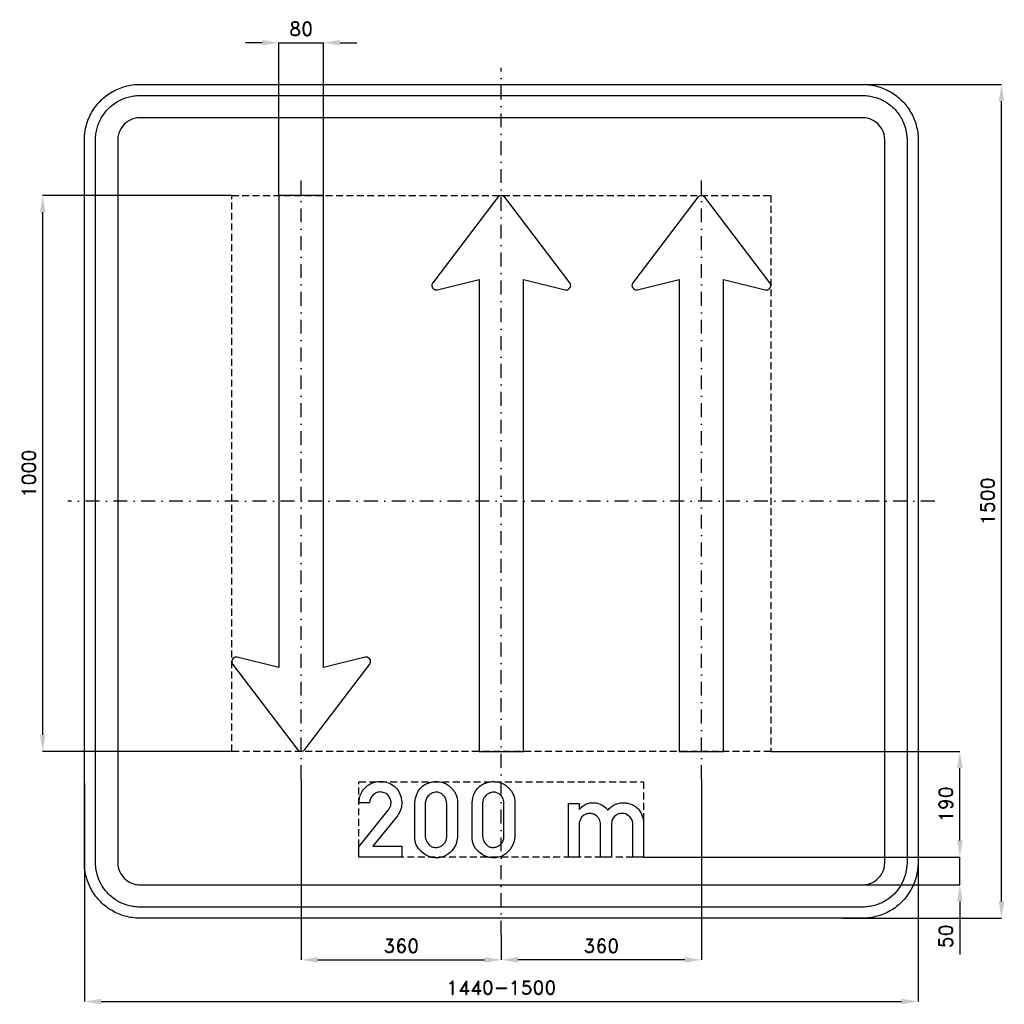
# Model space of a CAD drawing. Header units: millimetres. Extents: x -866 to 905, y -905 to 866.
import ezdxf

# ---------------------------------------------------------------- set-up
doc = ezdxf.new("R2010")
doc.units = ezdxf.units.MM
doc.header["$LTSCALE"] = 5
doc.linetypes.add('ČERCHOVANÁX2', pattern=[2, 1, -0.5, 0, -0.5])
doc.linetypes.add('ČÁRKOVANÁX2', pattern=[1.5, 1, -0.5])
doc.layers.add('Kóty', color=2, linetype='Continuous')
doc.layers.add('Značka', color=7, linetype='Continuous')
doc.styles.get("Standard").update_dxf_attribs({"font": 'romand.shx', "height": 25})
doc.dimstyles.get("Standard").update_dxf_attribs({"dimtxt": 25, "dimasz": 30, "dimexe": 0.18, "dimexo": 0.0625, "dimgap": 12.5, "dimtad": 1, "dimdec": 0, "dimzin": 0, "dimdsep": 46, "dimtxsty": 'Standard', "dimcen": 0.09, "dimadec": 0, "dimazin": 0, "dimtfac": 1, "dimtdec": 0, "dimtofl": 0, "dimtmove": 0, "dimatfit": 3, "dimfxl": 1, "dimtolj": 1, "dimtzin": 0, "dimarcsym": 0})

# ---------------------------------------------------------------- blocks, each defined once
blk = doc.blocks.new('*D0')
at = {"layer": 'Defpoints', "color": 0, "transparency": 16777216}
for p in [(-360, -500), (0, -780.0625), (0, -825)]:
    blk.add_point(p, dxfattribs=at)
at = {"layer": 'Kóty', "color": 0, "lineweight": -2, "transparency": 16777216}
for p, q in [((-360, -500.0625), (-360, -825.18)), ((0, -780.125), (0, -825.18)), ((-330, -825), (-30, -825))]:
    blk.add_line(p, q, dxfattribs=at)
at = {"layer": 'Kóty', "color": 0, "transparency": 16777216}
for points in [[(-330, -820), (-330, -830), (-360, -825)], [(-30, -820), (-30, -830), (0, -825)]]:
    blk.add_solid(points, dxfattribs=at)
at = {"layer": 'Kóty', "color": 0, "transparency": 16777216, "insert": (-180, -800), "char_height": 25, "attachment_point": 5}
blk.add_mtext('\\A1;360', dxfattribs=at)
blk = doc.blocks.new('*D1')
at = {"layer": 'Defpoints', "color": 0, "transparency": 16777216}
for p in [(360, -500), (0, -780), (0, -825)]:
    blk.add_point(p, dxfattribs=at)
at = {"layer": 'Kóty', "color": 0, "lineweight": -2, "transparency": 16777216}
for p, q in [((360, -500.0625), (360, -825.18)), ((0, -780.0625), (0, -825.18)), ((330, -825), (30, -825))]:
    blk.add_line(p, q, dxfattribs=at)
at = {"layer": 'Kóty', "color": 0, "transparency": 16777216}
for points in [[(30, -820), (30, -830), (0, -825)], [(330, -820), (330, -830), (360, -825)]]:
    blk.add_solid(points, dxfattribs=at)
at = {"layer": 'Kóty', "color": 0, "transparency": 16777216, "insert": (180, -800), "char_height": 25, "attachment_point": 5}
blk.add_mtext('\\A1;360', dxfattribs=at)
blk = doc.blocks.new('*D2')
at = {"layer": 'Defpoints', "color": 0, "transparency": 16777216}
for p in [(-750, -507.4), (750, -603.9), (750, -900)]:
    blk.add_point(p, dxfattribs=at)
at = {"layer": 'Kóty', "color": 0, "lineweight": -2, "transparency": 16777216}
for p, q in [((-750, -507.5), (-750, -900.2)), ((750, -603.9), (750, -900.2)), ((-720, -900), (720, -900))]:
    blk.add_line(p, q, dxfattribs=at)
at = {"layer": 'Kóty', "color": 0, "transparency": 16777216}
for points in [[(-720, -895), (-720, -905), (-750, -900)], [(720, -895), (720, -905), (750, -900)]]:
    blk.add_solid(points, dxfattribs=at)
at = {"layer": 'Kóty', "color": 0, "transparency": 16777216, "insert": (0, -875), "char_height": 25, "attachment_point": 5}
blk.add_mtext('\\A1;1440-1500', dxfattribs=at)
blk = doc.blocks.new('*D3')
at = {"layer": 'Defpoints', "color": 0, "transparency": 16777216}
for p in [(-825, 550), (-484.79, 550), (-484.79, -450)]:
    blk.add_point(p, dxfattribs=at)
at = {"layer": 'Kóty', "color": 0, "lineweight": -2, "transparency": 16777216}
for p, q in [((-484.8525, 550), (-825.18, 550)), ((-825, -420), (-825, 520)), ((-484.8525, -450), (-825.18, -450))]:
    blk.add_line(p, q, dxfattribs=at)
at = {"layer": 'Kóty', "color": 0, "transparency": 16777216}
for points in [[(-830, 520), (-820, 520), (-825, 550)], [(-830, -420), (-820, -420), (-825, -450)]]:
    blk.add_solid(points, dxfattribs=at)
at = {"layer": 'Kóty', "color": 0, "transparency": 16777216, "insert": (-850, 50), "char_height": 25, "attachment_point": 5, "rotation": 90}
blk.add_mtext('\\A1;1000', dxfattribs=at)
blk = doc.blocks.new('*D4')
at = {"layer": 'Defpoints', "color": 0, "transparency": 16777216}
for p in [(256, -640), (589.2, -690), (825, -690)]:
    blk.add_point(p, dxfattribs=at)
at = {"layer": 'Kóty', "color": 0, "lineweight": -2, "transparency": 16777216}
for p, q in [((825, -610), (825, -580)), ((256.1, -640), (825.2, -640)), ((589.2, -690), (825.2, -690)), ((825, -720), (825, -815.5))]:
    blk.add_line(p, q, dxfattribs=at)
at = {"layer": 'Kóty', "color": 0, "transparency": 16777216}
for points in [[(820, -610), (830, -610), (825, -640)], [(820, -720), (830, -720), (825, -690)]]:
    blk.add_solid(points, dxfattribs=at)
at = {"layer": 'Kóty', "color": 0, "transparency": 16777216, "insert": (800, -782.7), "char_height": 25, "attachment_point": 5, "rotation": 90}
blk.add_mtext('\\A1;50', dxfattribs=at)
blk = doc.blocks.new('*D5')
at = {"layer": 'Defpoints', "color": 0, "transparency": 16777216}
for p in [(484.79, -450), (825, -450), (256.03, -640)]:
    blk.add_point(p, dxfattribs=at)
at = {"layer": 'Kóty', "color": 0, "lineweight": -2, "transparency": 16777216}
for p, q in [((484.8525, -450), (825.18, -450)), ((825, -610), (825, -480)), ((256.0925, -640), (825.18, -640))]:
    blk.add_line(p, q, dxfattribs=at)
at = {"layer": 'Kóty', "color": 0, "transparency": 16777216}
for points in [[(820, -480), (830, -480), (825, -450)], [(820, -610), (830, -610), (825, -640)]]:
    blk.add_solid(points, dxfattribs=at)
at = {"layer": 'Kóty', "color": 0, "transparency": 16777216, "insert": (800, -545), "char_height": 25, "attachment_point": 5, "rotation": 90}
blk.add_mtext('\\A1;190', dxfattribs=at)
blk = doc.blocks.new('*D6')
at = {"layer": 'Defpoints', "color": 0, "transparency": 16777216}
for p in [(609.8, 750), (900, 750), (613.8, -750)]:
    blk.add_point(p, dxfattribs=at)
at = {"layer": 'Kóty', "color": 0, "lineweight": -2, "transparency": 16777216}
for p, q in [((609.8, 750), (900.2, 750)), ((900, -720), (900, 720)), ((613.8, -750), (900.2, -750))]:
    blk.add_line(p, q, dxfattribs=at)
at = {"layer": 'Kóty', "color": 0, "transparency": 16777216}
for points in [[(895, 720), (905, 720), (900, 750)], [(895, -720), (905, -720), (900, -750)]]:
    blk.add_solid(points, dxfattribs=at)
at = {"layer": 'Kóty', "color": 0, "transparency": 16777216, "insert": (875, 0), "char_height": 25, "attachment_point": 5, "rotation": 90}
blk.add_mtext('\\A1;1500', dxfattribs=at)
blk = doc.blocks.new('*D7')
at = {"layer": 'Defpoints', "color": 0, "transparency": 16777216}
for p in [(-320, 825), (-400, 550), (-320, 550)]:
    blk.add_point(p, dxfattribs=at)
at = {"layer": 'Kóty', "color": 0, "lineweight": -2, "transparency": 16777216}
for p, q in [((-430, 825), (-460, 825)), ((-400, 550.0625), (-400, 825.18)), ((-320, 550.0625), (-320, 825.18)), ((-290, 825), (-260, 825))]:
    blk.add_line(p, q, dxfattribs=at)
at = {"layer": 'Kóty', "color": 0, "transparency": 16777216}
for points in [[(-430, 830), (-430, 820), (-400, 825)], [(-290, 830), (-290, 820), (-320, 825)]]:
    blk.add_solid(points, dxfattribs=at)
at = {"layer": 'Kóty', "color": 0, "transparency": 16777216, "insert": (-360, 850), "char_height": 25, "attachment_point": 5}
blk.add_mtext('\\A1;80', dxfattribs=at)

msp = doc.modelspace()

# ---------------------------------------------------------------- linework, layer by layer
at = {"layer": 'Kóty'}
for points in [[(-400, 825), (-320, 825)], [(825, -690), (825, -640)]]:
    msp.add_lwpolyline(points, dxfattribs=at)
at = {"layer": 'Značka', "color": 6, "linetype": 'ČERCHOVANÁX2', "ltscale": 5}
for points in [[(0, -780), (0, 780)], [(-360, -500), (-360, 600)], [(360, -500), (360, 600)], [(780, 0), (-780, 0)]]:
    msp.add_lwpolyline(points, dxfattribs=at)
at = {"layer": 'Značka', "color": 5}
for points in [[(-650, -750), (-650.39, -749.9988), (-650.79, -749.9969, -0.032183), (-663.7, -749.0925, -0.0354395), (-676.39, -746.4557, -0.036257), (-688.66, -742.3068, -0.0344302), (-700.23, -736.4713, -0.0337135), (-711, -729.2849, -0.034097), (-720.71, -720.7107, -0.0342145), (-729.29, -711.0064, -0.0342268), (-736.47, -700.2266, -0.0340428), (-742.27, -688.6512, -0.0334252), (-746.46, -676.3873, -0.0341747), (-749.14, -663.6918, -0.0367361), (-750, -650.785), (-750, -650.393), (-750, -650), (-750, 650), (-750, 650.39), (-750, 650.79, -0.0321975), (-749.09, 663.7, -0.0354674), (-746.46, 676.39, -0.0363203), (-742.31, 688.66, -0.0344709), (-736.47, 700.23, -0.0337211), (-729.29, 711, -0.0340992), (-720.71, 720.71, -0.0342018), (-711.01, 729.29, -0.0342246), (-700.23, 736.47, -0.0340515), (-688.65, 742.27, -0.0334153), (-676.39, 746.46, -0.0341236), (-663.69, 749.14, -0.0367442), (-650.79, 750), (-650.39, 750), (-650, 750), (650, 750), (650.39, 750), (650.79, 750, -0.0321821), (663.7, 749.09, -0.0354474), (676.39, 746.46, -0.0362719), (688.66, 742.31, -0.0344334), (700.23, 736.47, -0.0337229), (711, 729.28, -0.0340912), (720.71, 720.71, -0.0342207), (729.29, 711.01, -0.0342246), (736.47, 700.23, -0.0340384), (742.27, 688.65, -0.0334249), (746.46, 676.39, -0.034173), (749.14, 663.69, -0.0367364), (750, 650.79), (750, 650.39), (750, 650), (750, -650), (750, -650.393), (750, -650.785), (749.09, -663.6978), (746.46, -676.3873), (742.31, -688.6591), (736.47, -700.2266), (729.28, -711.0042, -0.0341063), (720.71, -720.7107, -0.0342027), (711.01, -729.2931, -0.034227), (700.23, -736.4713, -0.0340442), (688.65, -742.2651, -0.0334113), (676.39, -746.4557, -0.0341218), (663.69, -749.1355, -0.0367434), (650.79, -749.9969), (650.39, -749.9989), (650, -750), (-650, -750)], [(-650, -730), (-650.31, -729.9991), (-650.63, -729.9975, -0.0321839), (-660.96, -729.274, -0.035448), (-671.11, -727.1646, -0.0362817), (-680.93, -723.8454, -0.0344216), (-690.18, -719.1771, -0.0337453), (-698.8, -713.4279, -0.0341022), (-706.57, -706.5685, -0.034186), (-713.43, -698.8051, -0.0342028), (-719.18, -690.1812), (-723.81, -680.921), (-727.16, -671.1098), (-729.31, -660.9534), (-730, -650.628), (-730, -650.314), (-730, -650), (-730, 650), (-730, 650.31), (-730, 650.63, -0.0321794), (-729.27, 660.96, -0.0354889), (-727.16, 671.11, -0.0362814), (-723.85, 680.93, -0.0344198), (-719.18, 690.18, -0.033728), (-713.43, 698.8, -0.0340731), (-706.57, 706.57, -0.0342387), (-698.81, 713.43, -0.0341991), (-690.18, 719.18, -0.0340344), (-680.92, 723.81, -0.0334143), (-671.11, 727.16, -0.0341236), (-660.95, 729.31, -0.0367402), (-650.63, 730), (-650.31, 730), (-650, 730), (650, 730), (650.31, 730), (650.63, 730, -0.032183), (660.96, 729.27, -0.0354467), (671.11, 727.16, -0.0362744), (680.93, 723.85, -0.0344144), (690.18, 719.18, -0.033745), (698.8, 713.43, -0.0340968), (706.57, 706.57, -0.0341871), (713.43, 698.81, -0.0342063), (719.18, 690.18), (723.81, 680.92), (727.16, 671.11), (729.31, 660.95), (730, 650.63), (730, 650.31), (730, 650), (730, -650), (730, -650.314), (730, -650.628), (729.27, -660.9582), (727.16, -671.1098), (723.85, -680.9273), (719.18, -690.1812), (713.43, -698.8034), (706.57, -706.5685), (698.81, -713.4345, -0.0342057), (690.18, -719.1771, -0.0340314), (680.92, -723.8121, -0.0334215), (671.11, -727.1646, -0.0341218), (660.95, -729.3084, -0.0367439), (650.63, -729.9975), (650.31, -729.9991), (650, -730), (-650, -730)], [(-650, -690), (650, -690), (650.16, -689.9995), (650.31, -689.9988, 0.0321848), (655.48, -689.637, 0.0354594), (660.55, -688.5823, 0.0362767), (665.46, -686.9227), (670.09, -684.5885), (674.4, -681.714), (678.28, -678.2843), (681.72, -674.4026), (684.59, -670.0906), (686.91, -665.4605), (688.58, -660.5549), (689.65, -655.4767), (690, -650.314), (690, -650.157), (690, -650), (690, 650), (690, 650.16), (690, 650.31), (689.64, 655.48), (688.58, 660.55), (686.92, 665.46), (684.59, 670.09), (681.71, 674.4), (678.28, 678.28), (674.4, 681.72), (670.09, 684.59), (665.46, 686.91, 0.0334086), (660.55, 688.58, 0.0341855), (655.48, 689.65, 0.0367465), (650.31, 690), (650.16, 690), (650, 690), (-650, 690), (-650.16, 690), (-650.31, 690, 0.0321848), (-655.48, 689.64, 0.0354579), (-660.55, 688.58, 0.0362712), (-665.46, 686.92, 0.0343823), (-670.09, 684.59, 0.0336505), (-674.4, 681.71), (-678.28, 678.28), (-681.72, 674.4), (-684.59, 670.09), (-686.91, 665.46), (-688.58, 660.55), (-689.65, 655.48), (-690, 650.31), (-690, 650.16), (-690, 650), (-690, -650), (-690, -650.157), (-690, -650.314), (-689.64, -655.4791), (-688.58, -660.5549), (-686.92, -665.4636), (-684.59, -670.0906), (-681.71, -674.4017), (-678.28, -678.2843), (-674.4, -681.7172), (-670.09, -684.5885), (-665.46, -686.9061, 0.0334044), (-660.55, -688.5823, 0.0341611), (-655.48, -689.6542, 0.0367494), (-650.31, -689.9988), (-650.16, -689.9996), (-650, -690)], [(-320, 550), (-400, 550), (-400, -275.21), (-400, -299.21), (-474.96, -280.66), (-475.35, -280.58), (-475.74, -280.51, 0.0524344), (-477.31, -280.43, 0.0527412), (-478.87, -280.68), (-480.7, -281.38), (-482.3, -282.54), (-483.58, -284.03), (-484.44, -285.8), (-484.86, -287.72), (-484.79, -289.68), (-484.4, -291.22), (-483.7, -292.62), (-483.48, -292.95), (-483.25, -293.27), (-366.37, -446.85), (-366.13, -447.13), (-365.89, -447.41), (-364.81, -448.42), (-363.55, -449.17), (-361.83, -449.73), (-360, -450), (-358.18, -449.71), (-356.45, -449.17), (-355.18, -448.41), (-354.11, -447.41), (-353.87, -447.13), (-353.63, -446.85), (-236.75, -293.27), (-236.52, -292.95), (-236.3, -292.62), (-235.6, -291.21), (-235.21, -289.68), (-235.13, -287.72), (-235.56, -285.8), (-236.42, -284.03), (-237.7, -282.54), (-239.3, -281.39), (-241.13, -280.68), (-242.69, -280.42, 0.0574541), (-244.26, -280.51), (-244.65, -280.58), (-245.04, -280.66), (-320, -299.21), (-320, 550)], [(-40, -450), (40, -450), (40, 375.21), (40, 399.21), (114.96, 380.66), (115.35, 380.58), (115.74, 380.51, 0.0524344), (117.31, 380.43, 0.0527412), (118.87, 380.68), (120.7, 381.38), (122.3, 382.54), (123.58, 384.03), (124.44, 385.8), (124.86, 387.72), (124.79, 389.68), (124.4, 391.22), (123.7, 392.62), (123.48, 392.95), (123.25, 393.27), (6.37, 546.85), (6.13, 547.13), (5.89, 547.41), (4.81, 548.42), (3.55, 549.17), (1.83, 549.73), (0, 550), (-1.82, 549.71), (-3.55, 549.17), (-4.82, 548.41), (-5.89, 547.41), (-6.13, 547.13), (-6.37, 546.85), (-123.25, 393.27), (-123.48, 392.95), (-123.7, 392.62), (-124.4, 391.21), (-124.79, 389.68), (-124.87, 387.72), (-124.44, 385.8), (-123.58, 384.03), (-122.3, 382.54), (-120.7, 381.39), (-118.87, 380.68), (-117.31, 380.42, 0.0574541), (-115.74, 380.51), (-115.35, 380.58), (-114.96, 380.66), (-40, 399.21), (-40, -450)], [(320, -450), (400, -450), (400, 375.21), (400, 399.21), (474.96, 380.66), (475.35, 380.58), (475.74, 380.51), (477.31, 380.43, 0.0527412), (478.87, 380.68), (480.7, 381.38), (482.3, 382.54), (483.58, 384.03), (484.44, 385.8), (484.86, 387.72), (484.79, 389.68), (484.4, 391.22), (483.7, 392.62), (483.48, 392.95), (483.25, 393.27), (366.37, 546.85), (366.13, 547.13), (365.89, 547.41), (364.81, 548.42), (363.55, 549.17), (361.83, 549.73), (360, 550), (358.18, 549.71), (356.45, 549.17), (355.18, 548.41), (354.11, 547.41), (353.87, 547.13), (353.63, 546.85), (236.75, 393.27), (236.52, 392.95), (236.3, 392.62), (235.6, 391.21), (235.21, 389.68), (235.13, 387.72), (235.56, 385.8), (236.42, 384.03), (237.7, 382.54), (239.3, 381.39), (241.13, 380.68), (242.69, 380.42, 0.0574541), (244.26, 380.51), (244.65, 380.58), (245.04, 380.66), (320, 399.21), (320, -450)], [(-256.03, -640), (-256.03, -621.958), (-203.22, -555.498), (-202.45, -554.521), (-201.71, -553.516), (-198.85, -547.512), (-198.22, -540.887), (-199.61, -534.894), (-203.01, -529.694, 0.0982346), (-208.99, -525.033, 0.106106), (-216.25, -523.098, 0.106167), (-223.63, -524.027, 0.0999685), (-230.11, -527.837), (-234.15, -532.512), (-236.31, -538.159), (-236.64, -540.244), (-236.82, -542.35), (-256.03, -542.35), (-255.98, -540.535), (-255.89, -538.722), (-254.29, -530.616), (-250.83, -523.042, -0.0720932), (-244.4, -514.743, -0.0721515), (-235.92, -508.614, -0.0614748), (-227.77, -505.261, -0.0599347), (-219.03, -503.959, -0.0830637), (-206.56, -505.412, -0.0870209), (-195.24, -510.92, -0.0877339), (-186.16, -519.658, -0.0878147), (-180.63, -530.903), (-178.91, -540.504), (-179.73, -550.253), (-181.84, -557.506), (-185.48, -564.034), (-186.2, -565.02), (-186.94, -565.989), (-230.8, -620.734), (-178.97, -620.734), (-178.97, -640), (-256.03, -640)], [(-155.34, -544.094), (-155.35, -542.884), (-155.34, -541.675), (-154.46, -534.293), (-152.12, -527.162, -0.079491), (-145.92, -516.976, -0.0890461), (-136.81, -509.43, -0.0598101), (-129.83, -506.201, -0.0520107), (-122.29, -504.592, -0.0620122), (-112.46, -504.58, -0.0645235), (-102.96, -507.011, -0.0554083), (-95.61, -510.687), (-89.25, -515.884), (-84.57, -521.502), (-81.19, -527.964), (-79.46, -533.51), (-78.77, -539.256), (-78.74, -541.268), (-78.77, -543.278), (-78.77, -602.116), (-78.76, -603.325), (-78.77, -604.534), (-79.68, -611.531), (-81.99, -618.245), (-87.02, -626.695, -0.0659673), (-94.08, -633.545, -0.0610506), (-101.69, -638.187, -0.0641507), (-110.2, -640.802, -0.0696644), (-119.99, -641.323, -0.0674445), (-129.55, -639.198, -0.0568173), (-137.26, -635.548), (-144.06, -630.325), (-149.21, -624.754), (-152.92, -618.245), (-154.72, -612.326), (-155.34, -606.152), (-155.37, -604.131), (-155.34, -602.116), (-155.34, -544.094)], [(-52.33, -544.094), (-52.34, -542.884), (-52.33, -541.675), (-51.45, -534.293), (-49.11, -527.162, -0.079491), (-42.91, -516.976, -0.0890461), (-33.8, -509.43, -0.0598101), (-26.82, -506.201, -0.0520107), (-19.29, -504.592, -0.0620122), (-9.46, -504.58, -0.0645235), (0.05, -507.011, -0.0554083), (7.4, -510.687), (13.76, -515.884), (18.43, -521.502), (21.82, -527.964), (23.54, -533.51), (24.24, -539.256), (24.27, -541.268), (24.24, -543.278), (24.24, -602.116), (24.25, -603.325), (24.24, -604.534), (23.33, -611.531), (21.02, -618.245), (15.99, -626.695, -0.0659673), (8.92, -633.545, -0.0610506), (1.31, -638.187, -0.0641507), (-7.19, -640.802, -0.0696644), (-16.98, -641.323, -0.0674445), (-26.54, -639.198, -0.0568173), (-34.25, -635.548), (-41.06, -630.325), (-46.2, -624.754), (-49.91, -618.245), (-51.71, -612.326), (-52.33, -606.152), (-52.36, -604.131), (-52.33, -602.116), (-52.33, -544.094)], [(-136.81, -544.094), (-136.81, -602.116), (-136.82, -602.925), (-136.81, -603.733), (-135.86, -608.731), (-133.59, -613.408), (-129.76, -618.217, 0.0947302), (-124.71, -621.466, 0.108418), (-117.96, -622.799, 0.0875481), (-111.02, -621.466, 0.0781598), (-105.53, -618.612), (-101.34, -614.209), (-99.38, -610.531), (-98.36, -606.503), (-98.17, -604.314), (-98.12, -602.116), (-98.12, -544.094), (-98.25, -542.184), (-98.46, -540.283), (-99.73, -535.533), (-102.14, -531.198), (-106.72, -526.589, 0.0979295), (-112.62, -523.942, 0.0998364), (-119.19, -523.529, 0.0883358), (-125.51, -525.545, 0.0742349), (-130.17, -528.708), (-133.66, -533.055), (-135.4, -536.706), (-136.39, -540.62), (-136.63, -542.354), (-136.81, -544.094)], [(-33.8, -544.094), (-33.8, -602.116), (-33.81, -602.925), (-33.8, -603.733), (-32.85, -608.731), (-30.58, -613.408), (-26.75, -618.217, 0.0947302), (-21.71, -621.466, 0.108418), (-14.95, -622.799, 0.0875481), (-8.01, -621.466, 0.0781598), (-2.52, -618.612), (1.67, -614.209), (3.63, -610.531), (4.65, -606.503), (4.84, -604.314), (4.89, -602.116), (4.89, -544.094), (4.76, -542.184), (4.55, -540.283), (3.27, -535.533), (0.86, -531.198), (-3.72, -526.589, 0.0979295), (-9.61, -523.942, 0.0998364), (-16.18, -523.529, 0.0883358), (-22.51, -525.545, 0.0742349), (-27.16, -528.708), (-30.65, -533.055), (-32.39, -536.706), (-33.38, -540.62), (-33.62, -542.354), (-33.8, -544.094)], [(120.66, -639.986), (120.66, -543.517), (140.04, -543.517), (140.04, -554.261), (141.1, -553.087), (142.18, -551.941), (147.45, -547.642), (153.54, -544.558, -0.0497381), (159.36, -542.826, -0.0499281), (165.4, -542.28, -0.0446089), (170.78, -542.705, -0.0453626), (175.99, -544.08), (180.77, -546.2), (185.18, -549.03), (187.6, -550.943), (189.78, -553.108), (190.8, -554.331), (191.78, -555.597), (192.92, -554.243), (194.11, -552.925, -0.0720718), (201.34, -547.269, -0.0664649), (209.88, -543.756), (214.59, -542.683, -0.0358416), (219.38, -542.294, -0.0505108), (226.27, -542.853, -0.0496102), (232.97, -544.783, -0.0682931), (241.4, -549.328, -0.0733211), (248.21, -556.005), (252.23, -562.357), (254.83, -569.406), (255.46, -571.997), (255.86, -574.623), (255.96, -575.81), (256.03, -577), (256.03, -639.986), (236.66, -639.986), (236.66, -580.895), (236.64, -580.171), (236.61, -579.447), (236, -575.843), (234.68, -572.416), (232, -568.307), (228.33, -565.047), (223.5, -562.565, 0.0743145), (218.16, -561.587, 0.0807313), (212.29, -562.172, 0.0807337), (206.88, -564.583), (202.99, -567.785), (200.2, -571.923), (198.88, -575.415), (198.16, -579.081), (198.09, -579.609), (198.02, -580.136), (198.02, -639.986), (178.69, -639.986), (178.69, -580.516), (178.66, -579.707), (178.61, -578.898), (177.49, -574.076), (175.04, -569.716), (171.3, -565.774), (166.56, -563.092, 0.089034), (159.93, -561.603, 0.093647), (153.22, -562.544, 0.0732679), (148.64, -564.67), (144.85, -568.014), (141.72, -572.836), (140.21, -578.322), (140.12, -579.053), (140.04, -579.784), (140.04, -639.986), (120.66, -639.986)]]:
    msp.add_lwpolyline(points, format="xyb", dxfattribs=at)
at = {"layer": 'Značka', "color": 6, "linetype": 'ČÁRKOVANÁX2', "ltscale": 2.5}
for points in [[(-484.79, -450), (-484.79, 550), (484.79, 550), (484.79, -450), (-484.79, -450)], [(-256.03, -640), (-256.03, -505), (256.03, -505), (256.03, -640), (-256.03, -640)]]:
    msp.add_lwpolyline(points, dxfattribs=at)

# ---------------------------------------------------------------- dimensions: what is measured, and where the dimension line sits
at = {"layer": 'Kóty'}
for base, p1, p2, picture, middle in [((-320, 825), (-400, 550), (-320, 550), '*D7', (-360, 850)), ((0, -825), (-360, -500), (0, -780.0625), '*D0', (-180, -800)), ((0, -825), (360, -500), (0, -780), '*D1', (180, -800))]:
    dim = msp.add_linear_dim(base=base, p1=p1, p2=p2, dimstyle='Standard', dxfattribs=at)
    dim.commit()
    dim.dimension.update_dxf_attribs({"geometry": picture, "text_midpoint": middle})
for base, p1, p2, picture, middle in [((900, 750), (613.7639, -750), (609.7605, 750), '*D6', (875, 0)), ((-825, 550), (-484.79, -450), (-484.79, 550), '*D3', (-850, 50)), ((825, -450), (256.03, -640), (484.79, -450), '*D5', (800, -545)), ((825, -690), (256.03, -640), (589.157, -690), '*D4', (800, -782.7381))]:
    dim = msp.add_linear_dim(base=base, p1=p1, p2=p2, angle=90, dimstyle='Standard', dxfattribs=at)
    dim.commit()
    dim.dimension.update_dxf_attribs({"geometry": picture, "text_midpoint": middle})
dim = msp.add_linear_dim(base=(750, -900), p1=(-750, -507.4144), p2=(750, -603.8615), text='1440-1500', dimstyle='Standard', dxfattribs=at)
dim.commit()
dim.dimension.update_dxf_attribs({"geometry": '*D2', "text_midpoint": (0, -875)})

doc.saveas('drawing.dxf')
